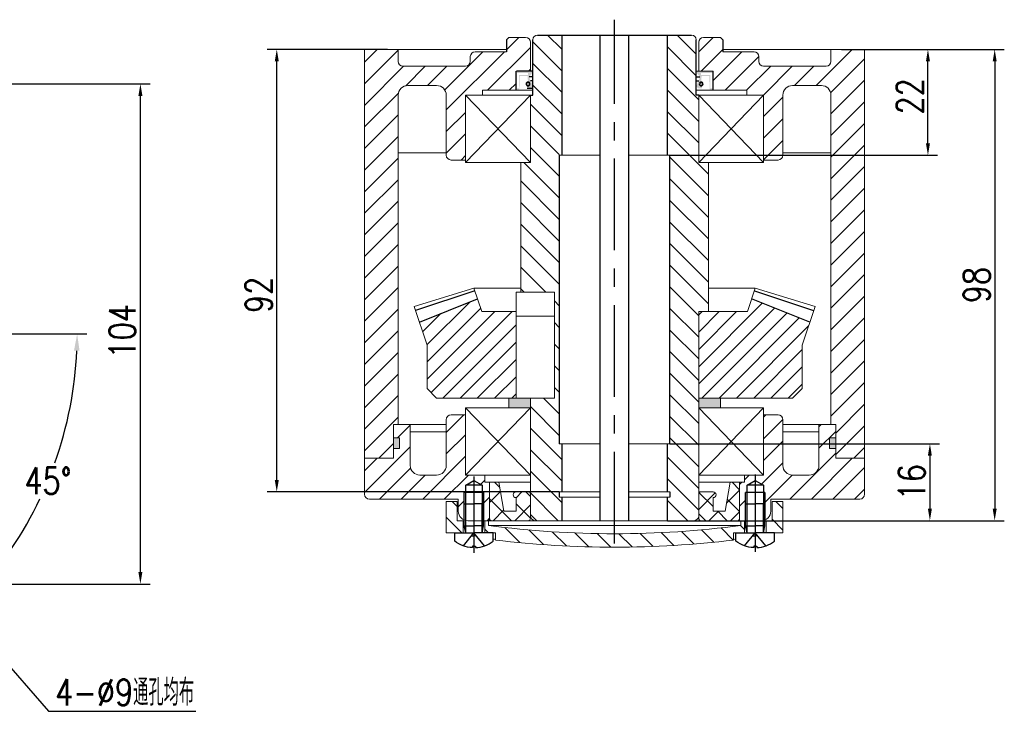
# Model space of a CAD drawing. Header units: inches. Extents: x 331 to 12887, y -474 to 4488.
# Tile 26 of 122: x 3942 to 4147, y -211 to -67. Entities that reach past the tile are written whole.
import ezdxf

# ---------------------------------------------------------------- set-up
doc = ezdxf.new("R2010")
doc.units = ezdxf.units.IN
doc.header["$LTSCALE"] = 10
doc.header["$MEASUREMENT"] = 0
doc.linetypes.add('CENTER', pattern=[10.16, 6.35, -1.27, 1.27, -1.27])
doc.linetypes.add('HIDDEN', pattern=[1.905, 1.27, -0.635])
for name, color, linetype in [('1轮廓实线层', 7, 'Continuous'), ('2细线层', 4, 'Continuous'), ('3中心线层', 1, 'CENTER'), ('4虚线层', 6, 'HIDDEN'), ('5剖面线层', 2, 'Continuous'), ('7标注层', 4, 'Continuous')]:
    doc.layers.add(name, color=color, linetype=linetype)
doc.styles.add('PC_TEXTSTYLE', font='isocp.shx', dxfattribs={"width": 0.8, "bigfont": 'HZFS.SHX'})
doc.styles.add('TH_GBDIM', font='romans.shx', dxfattribs={"width": 0.8, "bigfont": 'gbcbig.shx'})
doc.dimstyles.new('TH_GBDIM', dxfattribs={"dimtxt": 3.5, "dimasz": 2.5, "dimexe": 2, "dimexo": 0, "dimgap": 1, "dimtad": 1, "dimdec": 4, "dimdsep": 46, "dimtxsty": 'TH_GBDIM', "dimcen": 0.09, "dimclrd": 4, "dimclre": 4, "dimclrt": 3, "dimadec": 0, "dimazin": 0, "dimtfac": 1, "dimtdec": 4, "dimtmove": 0, "dimatfit": 3, "dimfxl": 1, "dimtzin": 0, "dimarcsym": 0})
doc.dimstyles.new('直径标注A3', dxfattribs={"dimtxt": 3.5, "dimasz": 3, "dimexe": 2, "dimexo": 0.0625, "dimgap": 1, "dimtad": 1, "dimtih": 1, "dimtoh": 1, "dimdsep": 46, "dimtxsty": 'PC_TEXTSTYLE', "dimsah": 1, "dimcen": 0.09, "dimclrt": 3, "dimadec": 0, "dimazin": 0, "dimtfac": 0.7, "dimtmove": 0, "dimatfit": 0, "dimfxl": 1, "dimtzin": 0, "dimarcsym": 0})
doc.dimstyles.new('角度标注', dxfattribs={"dimtxt": 3.5, "dimasz": 3, "dimexe": 2, "dimexo": 0, "dimgap": 1, "dimtad": 1, "dimtih": 1, "dimtoh": 1, "dimdsep": 46, "dimtxsty": 'PC_TEXTSTYLE', "dimsah": 1, "dimcen": 0.09, "dimclrd": 4, "dimclrt": 3, "dimadec": 0, "dimazin": 0, "dimtfac": 0.7, "dimtmove": 0, "dimatfit": 0, "dimfxl": 1, "dimtzin": 0, "dimarcsym": 0})
pattern_1 = [(45, (3442.6754, -363.749), (-2.245064, 2.245064), [])]
pattern_2 = [(45, (2883.694, -308.4306), (-2.245064, 2.245064), []), (135, (2883.694, -308.4306), (-2.245064, -2.245064), [])]
pattern_3 = [(315, (-154.8456, 166.89), (2.245064, 2.245064), [])]

# ---------------------------------------------------------------- blocks, each defined once
blk = doc.blocks.new('A$C74117F13')
at = {"linetype": 'Continuous', "lineweight": 0}
h = blk.add_hatch(dxfattribs=at)
h.set_pattern_fill('ANSI31', color=4, angle=-90, style=0)
h.set_pattern_definition(pattern_3)
h.paths.add_polyline_path([(2.25, 10.7), (0, 10.7), (0, 4.2), (3.5, 4.2), (3.5, 6.7), (2.25, 6.7)], flags=0)
h = blk.add_hatch(dxfattribs=at)
h.set_pattern_fill('ANSI31', color=4, angle=-90, style=0)
h.set_pattern_definition(pattern_3)
h.paths.add_polyline_path([(70, 10.7), (67.75, 10.7), (67.75, 6.7), (66.5, 6.7), (66.5, 4.2), (70, 4.2)], flags=0)
at = {"layer": '5剖面线层'}
h = blk.add_hatch(dxfattribs=at)
h.set_pattern_fill('ANSI31', color=4, angle=-90, style=0)
h.set_pattern_definition([(315, (-138.2244, 164.8017), (2.245064, 2.245064), [])])
h.paths.add_polyline_path([(35, 4), (35, 1.2, 0.030167), (59.75, 2.69), (59.75, 4.2), (62, 4.2), (62, 6.7), (61.25, 6.7), (61.25, 5.7, -0.032451)])
h.paths.add_polyline_path([(35, 1.2), (35, 4, -0.032451), (8.75, 5.7), (8.75, 6.7), (8, 6.7), (8, 4.2), (10.25, 4.2), (10.25, 2.69, 0.030167)])
at = {"color": 7, "linetype": 'Continuous', "lineweight": 15}
for p, q in [((0, 4.2), (0, 10.7)), ((0, 10.7), (2.25, 10.7)), ((2.25, 10.7), (2.25, 6.7)), ((67.75, 6.7), (67.75, 10.7)), ((67.75, 10.7), (70, 10.7)), ((70, 10.7), (70, 4.2)), ((2.25, 6.7), (3.5, 6.7)), ((3.5, 6.7), (3.5, 4.2)), ((8, 4.2), (8, 6.7)), ((8, 6.7), (8.75, 6.7)), ((8.75, 6.7), (8.75, 5.7)), ((61.25, 6.7), (8.75, 6.7)), ((61.25, 5.7), (61.25, 6.7)), ((61.25, 6.7), (62, 6.7)), ((62, 6.7), (62, 4.2)), ((66.5, 4.2), (66.5, 6.7)), ((66.5, 6.7), (67.75, 6.7)), ((0, 4.2), (3.5, 4.2)), ((3.5, 4.2), (8, 4.2)), ((8, 4.2), (10.25, 4.2)), ((61.25, 5.7), (8.75, 5.7)), ((10.25, 2.69), (10.25, 4.2)), ((59.75, 4.2), (62, 4.2)), ((59.75, 4.2), (59.75, 2.69)), ((62, 4.2), (66.5, 4.2)), ((66.5, 4.2), (70, 4.2))]:
    blk.add_line(p, q, dxfattribs=at)
for centre, radius, start, end in [((35.04, 193.53), 192.34, 259.8629, 260.0315), ((35, 206.86), 202.87, 262.5653, 277.4347), ((34.96, 193.53), 192.34, 279.9685, 280.1371), ((35.04, 193.53), 192.34, 262.443, 262.5932), ((35, 206.86), 205.67, 263.0883, 276.9117), ((34.96, 193.53), 192.34, 277.4068, 277.557)]:
    blk.add_arc(centre, radius, start, end, dxfattribs=at)
at = {"layer": '1轮廓实线层'}
for p, q in [((4.05, 14.08), (5.75, 15.07)), ((5.75, 15.07), (7.45, 14.08)), ((62.55, 14.08), (64.25, 15.07)), ((64.25, 15.07), (65.95, 14.08)), ((7.75, 12.58), (3.75, 12.58)), ((7.45, 14.08), (4.05, 14.08)), ((4.05, 6.64), (4.05, 14.08)), ((7.45, 14.08), (7.45, 6.58)), ((66.25, 12.58), (62.25, 12.58)), ((65.95, 14.08), (62.55, 14.08)), ((62.55, 6.64), (62.55, 14.08)), ((65.95, 14.08), (65.95, 6.58))]:
    blk.add_line(p, q, dxfattribs=at)
at = {"layer": '1轮廓实线层', "extrusion": (1.22465e-16, -7.4988e-33, -1)}
for points in [[(-3.75, 5.6), (-3.75, 10.2), (-5.75, 10.2)], [(-62.25, 5.6), (-62.25, 10.2), (-64.25, 10.2)], [(-4.05, 4.2), (-3.75, 5.6), (-5.75, 5.6)], [(-62.55, 4.2), (-62.25, 5.6), (-64.25, 5.6)]]:
    blk.add_lwpolyline(points, dxfattribs=at)
at = {"layer": '1轮廓实线层'}
for points in [[(7.75, 5.6), (7.75, 10.2), (5.75, 10.2)], [(66.25, 5.6), (66.25, 10.2), (64.25, 10.2)], [(7.45, 4.2), (7.75, 5.6), (5.75, 5.6)], [(9.75, 2.47), (9.75, 4.2), (5.75, 4.2)], [(65.95, 4.2), (66.25, 5.6), (64.25, 5.6)], [(68.25, 2.47), (68.25, 4.2), (64.25, 4.2)], [(5.75, 1.41), (6.06, 1.41), (6.06, 1.1)], [(64.25, 1.41), (64.56, 1.41), (64.56, 1.1)]]:
    blk.add_lwpolyline(points, dxfattribs=at)
at = {"layer": '1轮廓实线层', "extrusion": (-1.22465e-16, 7.4988e-33, -1)}
for points in [[(-1.75, 2.47), (-1.75, 4.2), (-5.75, 4.2)], [(-60.25, 2.47), (-60.25, 4.2), (-64.25, 4.2)], [(-5.75, 1.41), (-5.44, 1.41), (-5.44, 1.1)], [(-64.25, 1.41), (-63.94, 1.41), (-63.94, 1.1)]]:
    blk.add_lwpolyline(points, dxfattribs=at)
for centre in [(-5.75, 7.59), (-64.25, 7.59)]:
    blk.add_arc(centre, 6.5, 272.7336, 307.9799, dxfattribs=at)
at = {"layer": '1轮廓实线层'}
for centre in [(5.75, 7.59), (64.25, 7.59)]:
    blk.add_arc(centre, 6.5, 272.7336, 307.9799, dxfattribs=at)
at = {"layer": '2细线层'}
for p, q in [((3.75, 6.73), (3.75, 12.58)), ((7.75, 12.58), (7.75, 6.58)), ((62.25, 6.73), (62.25, 12.58)), ((66.25, 12.58), (66.25, 6.58))]:
    blk.add_line(p, q, dxfattribs=at)
at = {"layer": '2细线层', "extrusion": (1.22465e-16, -7.4988e-33, -1)}
for points in [[(-4.05, 4.2), (-4.05, 10.2)], [(-62.55, 4.2), (-62.55, 10.2)]]:
    blk.add_lwpolyline(points, dxfattribs=at)
at = {"layer": '2细线层'}
for points in [[(7.45, 4.2), (7.45, 10.2)], [(65.95, 4.2), (65.95, 10.2)]]:
    blk.add_lwpolyline(points, dxfattribs=at)
at = {"layer": '3中心线层'}
for p, q in [((5.75, 15.92), (5.75, 0)), ((64.25, 16.3), (64.25, 0.19))]:
    blk.add_line(p, q, dxfattribs=at)
at = {"layer": '4虚线层', "extrusion": (-1.22465e-16, 7.4988e-33, -1)}
for p, q in [((3.55, 1.47), (5.75, 4.2)), ((62.05, 1.47), (64.25, 4.2)), ((5.25, 3.58), (5.75, 3.58)), ((63.75, 3.58), (64.25, 3.58))]:
    blk.add_line(p, q, dxfattribs=at)
at = {"layer": '4虚线层'}
for p, q in [((7.95, 1.47), (5.75, 4.2)), ((66.45, 1.47), (64.25, 4.2)), ((6.25, 3.58), (5.75, 3.58)), ((64.75, 3.58), (64.25, 3.58))]:
    blk.add_line(p, q, dxfattribs=at)
blk = doc.blocks.new('*D304')
at = {"layer": '7标注层', "color": 4, "lineweight": -2, "transparency": 16777216}
for p, q in [((4077.01, -155.14), (4133.09, -155.14)), ((4131.09, -157.64), (4131.09, -168.64)), ((4076.51, -171.14), (4133.09, -171.14))]:
    blk.add_line(p, q, dxfattribs=at)
at = {"layer": '7标注层', "color": 4, "transparency": 16777216}
for points in [[(4130.67, -157.64), (4131.5, -157.64), (4131.09, -155.14)], [(4130.67, -168.64), (4131.5, -168.64), (4131.09, -171.14)]]:
    blk.add_solid(points, dxfattribs=at)
at = {"layer": 'Defpoints', "color": 0, "transparency": 16777216}
for p in [(4077.01, -155.14), (4076.51, -171.14), (4131.09, -171.14)]:
    blk.add_point(p, dxfattribs=at)
at = {"layer": '7标注层', "color": 3, "transparency": 16777216, "insert": (4127.34, -163.14), "char_height": 5.5, "attachment_point": 5, "rotation": 90, "style": 'TH_GBDIM'}
blk.add_mtext('16', dxfattribs=at)
blk = doc.blocks.new('*D307')
at = {"layer": '7标注层', "color": 4, "lineweight": -2, "transparency": 16777216}
for p, q in [((4112.73, -73.14), (4132.68, -73.14)), ((4130.68, -92.64), (4130.68, -75.64)), ((4077.01, -95.14), (4132.68, -95.14))]:
    blk.add_line(p, q, dxfattribs=at)
at = {"layer": '7标注层', "color": 4, "transparency": 16777216}
for points in [[(4130.26, -75.64), (4131.1, -75.64), (4130.68, -73.14)], [(4130.26, -92.64), (4131.1, -92.64), (4130.68, -95.14)]]:
    blk.add_solid(points, dxfattribs=at)
at = {"layer": 'Defpoints', "color": 0, "transparency": 16777216}
for p in [(4112.73, -73.14), (4130.68, -73.14), (4077.01, -95.14)]:
    blk.add_point(p, dxfattribs=at)
at = {"layer": '7标注层', "color": 3, "transparency": 16777216, "insert": (4126.93, -82.89), "char_height": 5.5, "attachment_point": 5, "rotation": 90, "style": 'TH_GBDIM'}
blk.add_mtext('22', dxfattribs=at)
blk = doc.blocks.new('*D308')
at = {"layer": '7标注层', "color": 4, "lineweight": -2, "transparency": 16777216}
for p, q in [((4018.3, -73.14), (3993.26, -73.14)), ((3995.26, -162.64), (3995.26, -75.64)), ((4054.01, -165.14), (3993.26, -165.14))]:
    blk.add_line(p, q, dxfattribs=at)
at = {"layer": '7标注层', "color": 4, "transparency": 16777216}
for points in [[(3994.84, -75.64), (3995.68, -75.64), (3995.26, -73.14)], [(3994.84, -162.64), (3995.68, -162.64), (3995.26, -165.14)]]:
    blk.add_solid(points, dxfattribs=at)
at = {"layer": 'Defpoints', "color": 0, "transparency": 16777216}
for p in [(3995.26, -73.14), (4018.3, -73.14), (4054.01, -165.14)]:
    blk.add_point(p, dxfattribs=at)
at = {"layer": '7标注层', "color": 3, "transparency": 16777216, "insert": (3991.51, -124.17), "char_height": 5.5, "attachment_point": 5, "rotation": 90, "style": 'TH_GBDIM'}
blk.add_mtext('92', dxfattribs=at)
blk = doc.blocks.new('*D309')
at = {"layer": '7标注层', "color": 4, "lineweight": -2, "transparency": 16777216}
for p, q in [((4112.73, -73.14), (4146.56, -73.14)), ((4144.56, -75.64), (4144.56, -168.64)), ((4081.16, -171.14), (4146.56, -171.14))]:
    blk.add_line(p, q, dxfattribs=at)
at = {"layer": '7标注层', "color": 4, "transparency": 16777216}
for points in [[(4144.15, -75.64), (4144.98, -75.64), (4144.56, -73.14)], [(4144.15, -168.64), (4144.98, -168.64), (4144.56, -171.14)]]:
    blk.add_solid(points, dxfattribs=at)
at = {"layer": 'Defpoints', "color": 0, "transparency": 16777216}
for p in [(4112.73, -73.14), (4081.16, -171.14), (4144.56, -171.14)]:
    blk.add_point(p, dxfattribs=at)
at = {"layer": '7标注层', "color": 3, "transparency": 16777216, "insert": (4140.81, -122.14), "char_height": 5.5, "attachment_point": 5, "rotation": 90, "style": 'TH_GBDIM'}
blk.add_mtext('98', dxfattribs=at)
blk = doc.blocks.new('*D318')
at = {"layer": '7标注层', "color": 4, "lineweight": -2, "transparency": 16777216}
for p, q in [((3936.64, -80.3), (3968.9, -80.3)), ((3966.9, -181.8), (3966.9, -82.8)), ((3915.92, -184.3), (3968.9, -184.3))]:
    blk.add_line(p, q, dxfattribs=at)
at = {"layer": '7标注层', "color": 4, "transparency": 16777216}
for points in [[(3966.48, -82.8), (3967.32, -82.8), (3966.9, -80.3)], [(3966.48, -181.8), (3967.32, -181.8), (3966.9, -184.3)]]:
    blk.add_solid(points, dxfattribs=at)
at = {"layer": 'Defpoints', "color": 0, "transparency": 16777216}
for p in [(3936.64, -80.3), (3966.9, -80.3), (3915.92, -184.3)]:
    blk.add_point(p, dxfattribs=at)
at = {"layer": '7标注层', "color": 3, "transparency": 16777216, "insert": (3963.15, -131.74), "char_height": 5.5, "attachment_point": 5, "rotation": 90, "style": 'TH_GBDIM'}
blk.add_mtext('104', dxfattribs=at)
blk = doc.blocks.new('*D311')
at = {"layer": '7标注层', "color": 0, "lineweight": -2, "transparency": 16777216}
for p, q in [((3937.92, -132.3), (3955.75, -132.3)), ((3921.53, -179.91), (3931.78, -190.16))]:
    blk.add_line(p, q, dxfattribs=at)
at = {"layer": '7标注层', "color": 4, "lineweight": -2, "transparency": 16777216}
for start, end in [(340.3845, 357.4877), (317.5123, 334.554)]:
    blk.add_arc((3873.92, -132.3), 79.83, start, end, dxfattribs=at)
at = {"layer": '7标注层', "color": 4, "transparency": 16777216}
for points in [[(3953.09, -135.78), (3954.25, -135.81), (3953.75, -132.3)], [(3933.21, -186.62), (3932.36, -185.81), (3930.36, -188.74)]]:
    blk.add_solid(points, dxfattribs=at)
at = {"layer": 'Defpoints', "color": 0, "transparency": 16777216}
for p in [(3554.64, -132.3), (3873.92, -132.3), (3937.92, -132.3), (3943.05, -172.21), (3921.53, -179.91)]:
    blk.add_point(p, dxfattribs=at)
at = {"layer": '7标注层', "color": 3, "transparency": 16777216, "insert": (3947.67, -162.85), "char_height": 5.5, "attachment_point": 5, "style": 'TH_GBDIM'}
blk.add_mtext('45°', dxfattribs=at)
blk = doc.blocks.new('*D867')
at = {"layer": '7标注层', "color": 0, "lineweight": -2, "transparency": 16777216}
for p, q in [((3912.73, -170.58), (3911.09, -168.7)), ((3914.37, -172.46), (3918.32, -176.98)), ((3919.96, -178.87), (3947.8, -210.77)), ((3947.8, -210.77), (3978.45, -210.77))]:
    blk.add_line(p, q, dxfattribs=at)
at = {"layer": '7标注层', "color": 0, "transparency": 16777216}
for points in [[(3913.04, -170.31), (3912.41, -170.85), (3914.37, -172.46)], [(3920.27, -178.59), (3919.65, -179.14), (3918.32, -176.98)]]:
    blk.add_solid(points, dxfattribs=at)
at = {"layer": 'Defpoints', "color": 0, "transparency": 16777216}
for p in [(3914.37, -172.46), (3918.32, -176.98)]:
    blk.add_point(p, dxfattribs=at)
at = {"layer": '7标注层', "color": 3, "transparency": 16777216, "insert": (3963.62, -206.84), "char_height": 5.5, "attachment_point": 5, "style": 'TH_GBDIM'}
blk.add_mtext('{4-%%C9}{}{}{通孔均布}', dxfattribs=at)

msp = doc.modelspace()

# ---------------------------------------------------------------- hatches: boundary and pattern name
at = {"layer": '5剖面线层'}
h = msp.add_hatch(dxfattribs=at)
h.set_pattern_fill('ANSI31', color=256)
h.set_pattern_definition(pattern_1)
h.paths.add_polyline_path([(4045.01257, -77.63863), (4048.01257, -77.63863), (4048.01257, -71.63863, 0.414213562), (4047.01257, -70.63863), (4043.51257, -70.63863), (4043.01257, -71.13863), (4043.01257, -73.63863), (4040.01257, -73.63863), (4039.51257, -73.63863), (4036.51257, -73.63863, 0.414213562), (4035.51257, -74.63863), (4035.51257, -75.63862, -0.414213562), (4034.51257, -76.63862), (4021.51257, -76.63862, -0.414213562), (4020.51257, -75.63862), (4020.51257, -73.13863), (4013.51257, -73.13863), (4013.51257, -158.13863), (4019.51257, -158.13863), (4019.51257, -151.13863), (4020.51257, -151.13863), (4020.51257, -82.64249, -0.414778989), (4022.51257, -80.63863), (4028.51257, -80.63863, -0.414213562), (4030.51257, -82.63863), (4030.51257, -95.13863, 0.414213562), (4031.51257, -96.13863), (4034.51257, -96.13863), (4034.51257, -82.63863), (4038.01257, -82.63863), (4038.01257, -81.63863), (4045.01257, -81.63863)])
h = msp.add_hatch(dxfattribs=at)
h.set_pattern_fill('ANSI31', color=256, angle=270)
h.set_pattern_definition([(315, (3442.6754, -363.749), (2.245064, 2.245064), [])])
edge = h.paths.add_edge_path()
edge.add_line((4054.01257, -92.63863), (4054.51257, -92.63863))
edge.add_line((4054.51257, -92.63863), (4054.51257, -70.13863))
edge.add_line((4054.51257, -70.13863), (4049.51257, -70.13863))
edge.add_arc((4049.51257, -71.13863), 1, 90, 180)
edge.add_line((4048.51257, -71.13863), (4048.51257, -82.63863))
edge.add_line((4048.51257, -82.63863), (4048.01257, -82.63863))
edge.add_line((4048.01257, -82.63863), (4048.01257, -96.63863))
edge.add_line((4048.01257, -96.63863), (4046.01257, -96.63863))
edge.add_line((4046.01257, -96.63863), (4046.01257, -123.63863))
edge.add_line((4046.01257, -123.63863), (4053.01257, -123.63863))
edge.add_line((4053.01257, -123.63863), (4053.01257, -145.63863))
edge.add_line((4053.01257, -145.63863), (4048.01257, -145.63863))
edge.add_line((4048.01257, -145.63863), (4048.01257, -170.13863))
edge.add_arc((4049.01257, -170.13863), 1, 180, 270.0158522)
edge.add_line((4049.01284, -171.13863), (4053.51257, -171.13863))
edge.add_line((4053.51257, -171.13863), (4054.51257, -171.13863))
edge.add_line((4054.51257, -171.13863), (4054.51257, -166.23863))
edge.add_line((4054.51257, -166.23863), (4054.01257, -166.23863))
edge.add_line((4054.01257, -166.23863), (4054.01257, -165.13863))
edge.add_line((4054.01257, -165.13863), (4054.51257, -165.13863))
edge.add_line((4054.51257, -165.13863), (4054.51257, -155.13863))
edge.add_line((4054.51257, -155.13863), (4054.01257, -155.13863))
edge.add_line((4054.01257, -155.13863), (4054.01257, -92.63863))
edge = h.paths.add_edge_path()
edge.add_line((4085.01257, -96.63863), (4083.01257, -96.63863))
edge.add_line((4083.01257, -96.63863), (4083.01257, -82.63863))
edge.add_line((4083.01257, -82.63863), (4082.51257, -82.63863))
edge.add_line((4082.51257, -82.63863), (4082.51257, -71.13863))
edge.add_arc((4081.51257, -71.13863), 1, 360, 450)
edge.add_line((4081.51257, -70.13863), (4076.51257, -70.13863))
edge.add_line((4076.51257, -70.13863), (4076.51257, -92.63863))
edge.add_line((4076.51257, -92.63863), (4077.01257, -92.63863))
edge.add_line((4077.01257, -92.63863), (4077.01257, -155.13863))
edge.add_line((4077.01257, -155.13863), (4076.51257, -155.13863))
edge.add_line((4076.51257, -155.13863), (4076.51257, -165.13863))
edge.add_line((4076.51257, -165.13863), (4077.01257, -165.13863))
edge.add_line((4077.01257, -165.13863), (4077.01257, -166.23863))
edge.add_line((4077.01257, -166.23863), (4076.51257, -166.23863))
edge.add_line((4076.51257, -166.23863), (4076.51257, -171.13863))
edge.add_line((4076.51257, -171.13863), (4082.01284, -171.13863))
edge.add_arc((4082.01257, -170.13863), 1, 270.0158521, 360)
edge.add_line((4083.01257, -170.13863), (4083.01257, -127.63863))
edge.add_line((4083.01257, -127.63863), (4084.38715, -127.63863))
edge.add_line((4084.38715, -127.63863), (4085.01257, -127.63863))
edge.add_line((4085.01257, -127.63863), (4085.01257, -96.63863))
h = msp.add_hatch(dxfattribs=at)
h.set_pattern_fill('ANSI31', color=256)
h.set_pattern_definition(pattern_1)
h.paths.add_polyline_path([(4086.01257, -77.63863), (4083.01257, -77.63863), (4083.01257, -71.63863, -0.414213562), (4084.01257, -70.63863), (4087.51257, -70.63863), (4088.01257, -71.13863), (4088.01257, -73.63863), (4091.01257, -73.63863), (4091.51257, -73.63863), (4094.51257, -73.63863, -0.414213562), (4095.51257, -74.63863), (4095.51257, -75.63862, 0.414213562), (4096.51257, -76.63862), (4109.51257, -76.63862, 0.414213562), (4110.51257, -75.63862), (4110.51257, -73.13863), (4117.51256, -73.13863), (4117.51256, -158.13863), (4111.51257, -158.13863), (4111.51257, -151.13863), (4110.51256, -151.13863), (4110.51256, -82.64249, 0.414778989), (4108.51257, -80.63863), (4102.51257, -80.63863, 0.414213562), (4100.51257, -82.63863), (4100.51257, -95.13863, -0.414213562), (4099.51257, -96.13863), (4096.51257, -96.13863), (4096.51257, -82.63863), (4093.01257, -82.63863), (4093.01257, -81.63863), (4086.01257, -81.63863)])
h = msp.add_hatch(color=2, dxfattribs=at)
h.dxf.hatch_style = 1
h.paths.add_polyline_path([(4047.51257, -79.90529, -0.414213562), (4047.91257, -80.30529, -0.577350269), (4047.31257, -80.6517), (4047.31257, -81.23863), (4048.11257, -81.23863), (4048.51257, -80.83863), (4048.11257, -79.63863), (4048.01257, -79.63863), (4047.76257, -78.83863), (4048.51257, -77.83863), (4047.98757, -77.63863), (4047.78757, -77.83863), (4047.58757, -77.63863), (4045.21257, -77.63863), (4045.01257, -78.03863), (4045.01257, -81.23863), (4045.21257, -81.63863), (4045.71257, -81.63863), (4045.81257, -78.63863), (4047.41257, -78.63863)])
h.paths.add_polyline_path([(4047.51257, -78.43863), (4045.61257, -78.43863), (4045.61257, -81.23863), (4045.21257, -81.23863), (4045.21257, -78.03863), (4047.51257, -78.03863)], flags=16)
h = msp.add_hatch(color=2, dxfattribs=at)
h.dxf.hatch_style = 1
h.paths.add_polyline_path([(4083.51257, -79.90529, 0.414213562), (4083.11257, -80.30529, 0.577350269), (4083.71257, -80.6517), (4083.71257, -81.23863), (4082.91257, -81.23863), (4082.51257, -80.83863), (4082.91257, -79.63863), (4083.01257, -79.63863), (4083.26257, -78.83863), (4082.51257, -77.83863), (4083.03757, -77.63863), (4083.23757, -77.83863), (4083.43757, -77.63863), (4085.81257, -77.63863), (4086.01257, -78.03863), (4086.01257, -81.23863), (4085.81257, -81.63863), (4085.31257, -81.63863), (4085.21257, -78.63863), (4083.61257, -78.63863)])
h.paths.add_polyline_path([(4083.51257, -78.43863), (4085.41257, -78.43863), (4085.41257, -81.23863), (4085.81257, -81.23863), (4085.81257, -78.03863), (4083.51257, -78.03863)], flags=16)
h = msp.add_hatch(dxfattribs=at)
h.set_pattern_fill('ANSI31', color=256, scale=0.8, style=0)
h.set_pattern_definition([(45, (3893.1462, -379.264), (-1.796051, 1.796051), [])])
h.paths.add_polyline_path([(4104.51256, -134.63863), (4106.10688, -129.85567), (4094.01401, -125.02468), (4093.1427, -127.63863), (4083.01257, -127.63863), (4083.01257, -145.63863), (4087.51257, -145.63863), (4102.51257, -145.63863), (4104.51256, -143.63863)])
h.paths.add_polyline_path([(4045.01257, -145.63863), (4045.01257, -127.63863), (4037.88244, -127.63863), (4037.01112, -125.02468), (4024.91825, -129.85567), (4026.51257, -134.63863), (4026.51257, -143.63863), (4028.51257, -145.63863)])
h = msp.add_hatch(color=256, dxfattribs=at)
h.paths.add_polyline_path([(4043.51257, -145.63863), (4043.51257, -147.63863), (4048.01257, -147.63863), (4048.01257, -147.63863), (4048.01257, -145.63863)])
h.paths.add_polyline_path([(4087.51257, -147.63863), (4087.51257, -145.63863), (4086.31257, -145.63863), (4083.01257, -145.63863), (4083.01257, -147.63863), (4083.01257, -147.63863)])
h = msp.add_hatch(dxfattribs=at)
h.set_pattern_fill('ANSI31', color=256, style=0)
h.set_pattern_definition([(45, (3875.7257, -437.7635), (-2.245064, 2.245064), [])])
edge = h.paths.add_edge_path()
edge.add_line((4034.56257, -163.75064), (4036.26257, -162.76915))
edge.add_line((4036.26257, -162.76915), (4037.96257, -163.75064))
edge.add_line((4037.96257, -163.75064), (4037.96257, -165.25064))
edge.add_line((4037.96257, -165.25064), (4038.26257, -165.25064))
edge.add_line((4038.26257, -165.25064), (4038.26257, -171.13863))
edge.add_line((4038.26257, -171.13863), (4039.51257, -171.13863))
edge.add_line((4039.51257, -171.13863), (4039.51257, -163.13862))
edge.add_line((4039.51257, -163.13862), (4038.51257, -163.13862))
edge.add_line((4038.51257, -163.13862), (4038.51257, -161.63863))
edge.add_line((4038.51257, -161.63863), (4034.51257, -161.63863))
edge.add_line((4034.51257, -161.63863), (4034.51257, -149.13863))
edge.add_line((4034.51257, -149.13863), (4031.51257, -149.13863))
edge.add_arc((4031.51257, -150.13863), 1, 90, 180)
edge.add_line((4030.51257, -150.13863), (4030.51257, -159.63863))
edge.add_arc((4028.51257, -159.63863), 2, -90, 0, ccw=False)
edge.add_line((4028.51257, -161.63863), (4025.01257, -161.63863))
edge.add_arc((4025.01257, -159.63863), 2, 180, 270, ccw=False)
edge.add_line((4023.01257, -159.63863), (4023.01257, -151.13863))
edge.add_line((4023.01257, -151.13863), (4019.51257, -151.13863))
edge.add_line((4019.51257, -151.13863), (4019.51257, -153.93863))
edge.add_line((4019.51257, -153.93863), (4020.81257, -153.93863))
edge.add_line((4020.81257, -153.93863), (4020.81257, -156.13863))
edge.add_line((4020.81257, -156.13863), (4019.51257, -156.13863))
edge.add_line((4019.51257, -156.13863), (4019.51257, -158.13863))
edge.add_line((4019.51257, -158.13863), (4013.51257, -158.13814))
edge.add_line((4013.51257, -158.13814), (4013.51257, -165.63912))
edge.add_arc((4014.51256, -165.63863), 0.99999, 180.02764, 270.1060255)
edge.add_line((4014.51441, -166.63862), (4033.01257, -166.63862))
edge.add_line((4033.01257, -166.63862), (4033.01257, -169.13863))
edge.add_arc((4035.01257, -169.13863), 2, 180, 247.9757079)
edge.add_line((4034.26257, -170.99268), (4034.26257, -167.63863))
edge.add_line((4034.26257, -167.63863), (4034.26257, -165.25064))
edge.add_line((4034.26257, -165.25064), (4034.56257, -165.25064))
edge.add_line((4034.56257, -165.25064), (4034.56257, -163.75064))
edge = h.paths.add_edge_path()
edge.add_line((4117.51256, -158.13863), (4111.51257, -158.13863))
edge.add_line((4111.51257, -158.13863), (4111.51257, -156.13865))
edge.add_line((4111.51257, -156.13865), (4110.21258, -156.13865))
edge.add_line((4110.21258, -156.13865), (4110.21258, -153.93865))
edge.add_line((4110.21258, -153.93865), (4111.51257, -153.93865))
edge.add_line((4111.51257, -153.93865), (4111.51257, -151.13863))
edge.add_line((4111.51257, -151.13863), (4110.51256, -151.13863))
edge.add_line((4110.51256, -151.13863), (4108.01257, -151.13863))
edge.add_line((4108.01257, -151.13863), (4108.01257, -159.63863))
edge.add_arc((4106.01257, -159.63863), 2, -90, 0, ccw=False)
edge.add_line((4106.01257, -161.63863), (4102.51257, -161.63863))
edge.add_arc((4102.51257, -159.63863), 2, 180, 270, ccw=False)
edge.add_line((4100.51257, -159.63863), (4100.51257, -150.13863))
edge.add_arc((4099.51257, -150.13863), 1, 0, 90)
edge.add_line((4099.51257, -149.13863), (4096.51257, -149.13863))
edge.add_line((4096.51257, -149.13863), (4096.51257, -161.63863))
edge.add_line((4096.51257, -161.63863), (4094.76257, -161.63863))
edge.add_line((4094.76257, -161.63863), (4094.76257, -162.76915))
edge.add_line((4094.76257, -162.76915), (4096.46257, -163.75064))
edge.add_line((4096.46257, -163.75064), (4096.46257, -165.25064))
edge.add_line((4096.46257, -165.25064), (4096.76257, -165.25064))
edge.add_line((4096.76257, -165.25064), (4096.76257, -170.99268))
edge.add_arc((4096.01257, -169.13863), 2, 292.0242921, 360)
edge.add_line((4098.01257, -169.13863), (4098.01257, -166.63862))
edge.add_line((4098.01257, -166.63862), (4116.51441, -166.63862))
edge.add_arc((4116.51257, -165.63863), 1, 270.1058718, 359.8493648)
edge.add_line((4117.51256, -165.64126), (4117.51256, -158.13863))
edge = h.paths.add_edge_path()
edge.add_line((4094.76257, -161.63863), (4092.51257, -161.63863))
edge.add_line((4092.51257, -161.63863), (4092.51257, -163.13862))
edge.add_line((4092.51257, -163.13862), (4091.51257, -163.13862))
edge.add_line((4091.51257, -163.13862), (4091.51257, -170.63811))
edge.add_arc((4091.01257, -170.63863), 0.5, -0.0592319, 0.0592319, ccw=False)
edge.add_line((4091.51257, -170.63914), (4091.51257, -171.13863))
edge.add_line((4091.51257, -171.13863), (4091.76257, -171.13863))
edge.add_line((4091.76257, -171.13863), (4092.51257, -171.13863))
edge.add_line((4092.51257, -171.13863), (4092.76257, -171.13863))
edge.add_line((4092.76257, -171.13863), (4092.76257, -167.63863))
edge.add_line((4092.76257, -167.63863), (4092.76257, -165.25064))
edge.add_line((4092.76257, -165.25064), (4093.06257, -165.25064))
edge.add_line((4093.06257, -165.25064), (4093.06257, -163.75064))
edge.add_line((4093.06257, -163.75064), (4094.76257, -162.76915))
edge.add_line((4094.76257, -162.76915), (4094.76257, -161.63863))
h = msp.add_hatch(color=256, dxfattribs=at)
h.paths.add_polyline_path([(4019.51257, -156.13863), (4020.81257, -156.13863), (4020.81257, -153.93863), (4019.51257, -153.93863)])
h.paths.add_polyline_path([(4110.21258, -156.13865), (4111.51257, -156.13865), (4111.51257, -153.93865), (4110.21258, -153.93865)])
at = {"layer": '5剖面线层', "linetype": 'Continuous', "lineweight": 0}
h = msp.add_hatch(dxfattribs=at)
h.set_pattern_fill('ANSI37', color=2, style=0)
h.set_pattern_definition(pattern_2)
edge = h.paths.add_edge_path(flags=0)
edge.add_line((4047.51257, -165.13863), (4045.01257, -165.13863))
edge.add_arc((4045.01257, -165.73863), 0.6, 90, 270)
edge.add_line((4045.01257, -166.33863), (4045.01257, -169.13863))
edge.add_line((4045.01257, -169.13863), (4042.51257, -169.13863))
edge.add_line((4042.51257, -169.13863), (4041.4546, -163.13863))
edge.add_line((4041.4546, -163.13863), (4039.51257, -163.13863))
edge.add_line((4039.51257, -163.13863), (4039.51257, -170.63863))
edge.add_arc((4040.01257, -170.63863), 0.5, 180, 270)
edge.add_line((4040.01257, -171.13863), (4047.51257, -171.13863))
edge.add_arc((4047.51257, -170.63863), 0.5, 270, 360)
edge.add_line((4048.01257, -170.63863), (4048.01257, -165.63863))
edge.add_arc((4047.51257, -165.63863), 0.5, 0, 90)
h = msp.add_hatch(dxfattribs=at)
h.set_pattern_fill('ANSI37', color=2, style=0)
h.set_pattern_definition(pattern_2)
edge = h.paths.add_edge_path(flags=0)
edge.add_line((4086.01257, -165.13863), (4083.51257, -165.13863))
edge.add_arc((4083.51257, -165.63863), 0.5, 90, 180)
edge.add_line((4083.01257, -165.63863), (4083.01257, -170.63863))
edge.add_arc((4083.51257, -170.63863), 0.5, 180, 270)
edge.add_line((4083.51257, -171.13863), (4091.01257, -171.13863))
edge.add_arc((4091.01257, -170.63863), 0.5, 270, 360)
edge.add_line((4091.51257, -170.63863), (4091.51257, -163.13863))
edge.add_line((4091.51257, -163.13863), (4089.57053, -163.13863))
edge.add_line((4089.57053, -163.13863), (4088.51257, -169.13863))
edge.add_line((4088.51257, -169.13863), (4086.01257, -169.13863))
edge.add_line((4086.01257, -169.13863), (4086.01257, -166.33863))
edge.add_arc((4086.01257, -165.73863), 0.6, 270, 450)

# ---------------------------------------------------------------- linework, layer by layer
at = {"color": 7, "linetype": 'Continuous', "lineweight": 15}
for p, q in [((4043.51257, -70.63863), (4043.01257, -71.13863)), ((4043.51257, -70.63863), (4047.01257, -70.63863)), ((4087.51257, -70.63863), (4084.01257, -70.63863)), ((4087.51257, -70.63863), (4088.01257, -71.13863)), ((4013.51257, -73.13863), (4020.51257, -73.13863)), ((4013.51257, -73.13863), (4013.51257, -158.13863)), ((4020.51257, -75.63862), (4020.51257, -73.13863)), ((4043.01257, -73.13863), (4020.51257, -73.13863)), ((4036.51257, -73.63863), (4039.51257, -73.63863)), ((4040.01257, -73.63863), (4039.51257, -73.63863)), ((4040.01257, -73.63863), (4043.01257, -73.63863)), ((4110.51256, -73.13863), (4088.01257, -73.13863)), ((4091.51257, -73.63863), (4088.01257, -73.63863)), ((4091.51257, -73.63863), (4094.51257, -73.63863)), ((4110.51256, -73.13863), (4110.51256, -75.63862)), ((4110.51256, -73.13863), (4117.51256, -73.13863)), ((4117.51256, -73.13863), (4117.51256, -158.13863)), ((4035.51257, -75.63862), (4035.51257, -74.63863)), ((4048.01257, -74.13863), (4048.01257, -77.63863)), ((4048.01257, -74.13863), (4048.01257, -77.63863)), ((4095.51257, -74.63863), (4095.51257, -75.63862)), ((4021.51257, -76.63862), (4034.51257, -76.63862)), ((4045.01257, -77.63863), (4048.51257, -77.63863)), ((4086.01257, -77.63863), (4082.51257, -77.63863)), ((4096.51257, -76.63862), (4109.51256, -76.63862)), ((4028.51257, -80.63863), (4022.51257, -80.63863)), ((4038.01257, -82.63863), (4038.01257, -81.63863)), ((4039.51257, -81.63863), (4038.01257, -81.63863)), ((4038.01257, -81.63863), (4048.51257, -81.63863)), ((4041.4546, -81.63863), (4039.51257, -81.63863)), ((4041.4546, -81.63863), (4048.01257, -81.63863)), ((4082.51257, -81.63863), (4089.57053, -81.63863)), ((4091.51257, -81.63863), (4089.57053, -81.63863)), ((4093.01257, -81.63863), (4091.51257, -81.63863)), ((4093.01257, -81.63863), (4093.01257, -82.63863)), ((4108.51256, -80.63863), (4102.51257, -80.63863)), ((4020.51257, -82.63863), (4020.51257, -151.13863)), ((4030.51257, -82.63863), (4030.51257, -95.13863)), ((4034.51257, -82.63863), (4034.51257, -96.63863)), ((4048.01257, -82.63863), (4034.51257, -82.63863)), ((4048.01257, -82.63863), (4048.01257, -96.63863)), ((4083.01257, -96.63863), (4083.01257, -82.63863)), ((4096.51257, -82.63863), (4083.01257, -82.63863)), ((4096.51257, -96.63863), (4096.51257, -82.63863)), ((4100.51257, -95.13863), (4100.51257, -82.63863)), ((4110.51256, -82.63863), (4110.51256, -151.13863)), ((4030.51257, -94.63863), (4020.51257, -94.63863)), ((4034.51257, -96.13863), (4031.51257, -96.13863)), ((4054.01257, -95.13863), (4062.51257, -95.13863)), ((4068.51257, -95.13863), (4077.01257, -95.13863)), ((4099.51257, -96.13863), (4096.51257, -96.13863)), ((4110.51256, -94.63863), (4100.51257, -94.63863)), ((4034.51257, -96.63863), (4048.01257, -96.63863)), ((4046.01257, -96.63863), (4046.01257, -123.63863)), ((4096.51257, -96.63863), (4083.01257, -96.63863)), ((4085.01257, -127.63863), (4085.01257, -96.63863)), ((4023.8197, -126.56002), (4036.27241, -122.80855)), ((4046.01257, -122.80855), (4036.27241, -122.80855)), ((4037.88244, -127.63863), (4036.27241, -122.80855)), ((4094.75272, -122.80855), (4085.01257, -122.80855)), ((4094.75272, -122.80855), (4093.1427, -127.63863)), ((4094.75272, -122.80855), (4107.20544, -126.56002)), ((4045.01257, -123.63863), (4053.01257, -123.63863)), ((4045.01257, -145.63863), (4045.01257, -123.63863)), ((4053.01257, -145.63863), (4053.01257, -123.63863)), ((4026.51257, -134.63863), (4023.8197, -126.56002)), ((4107.20544, -126.56002), (4104.51257, -134.63863)), ((4045.01257, -127.63863), (4037.88244, -127.63863)), ((4053.01257, -128.63863), (4045.01257, -128.63863)), ((4084.38715, -127.63863), (4083.01257, -127.63863)), ((4083.01257, -170.13863), (4083.01257, -127.63863)), ((4084.38715, -127.63863), (4086.31257, -127.63863)), ((4093.1427, -127.63863), (4086.31257, -127.63863)), ((4026.51257, -143.63863), (4026.51257, -134.63863)), ((4104.51257, -134.63863), (4104.51257, -143.63863)), ((4028.51257, -145.63863), (4026.51257, -143.63863)), ((4104.51257, -143.63863), (4102.51257, -145.63863)), ((4053.01257, -145.63863), (4028.51257, -145.63863)), ((4043.51257, -145.63863), (4043.51257, -147.63863)), ((4043.51257, -145.63863), (4048.01257, -145.63863)), ((4048.01257, -145.63863), (4048.01257, -147.63863)), ((4048.01257, -145.63863), (4048.01257, -170.13863)), ((4083.01257, -147.63863), (4083.01257, -145.63863)), ((4083.01257, -145.63863), (4087.51257, -145.63863)), ((4102.51257, -145.63863), (4086.31257, -145.63863)), ((4087.51257, -147.63863), (4087.51257, -145.63863)), ((4031.51257, -149.13863), (4034.51257, -149.13863)), ((4034.51257, -161.63863), (4034.51257, -147.63863)), ((4048.01257, -147.63863), (4034.51257, -147.63863)), ((4048.01257, -160.63863), (4048.01257, -148.63863)), ((4096.51257, -147.63863), (4083.01257, -147.63863)), ((4096.51257, -147.63863), (4096.51257, -161.63863)), ((4096.51257, -149.13863), (4099.51257, -149.13863)), ((4019.51257, -151.13863), (4019.51257, -158.13863)), ((4019.51257, -151.13863), (4023.01257, -151.13863)), ((4020.51257, -151.13863), (4019.51257, -151.13863)), ((4019.51257, -158.13863), (4019.51257, -151.13863)), ((4023.01257, -159.63863), (4023.01257, -151.13863)), ((4030.51257, -151.13863), (4023.01257, -151.13863)), ((4030.51257, -150.13863), (4030.51257, -159.63863)), ((4100.51257, -159.63863), (4100.51257, -150.13863)), ((4108.01257, -151.13863), (4100.51257, -151.13863)), ((4108.01257, -151.13863), (4108.01257, -159.63863)), ((4108.01257, -151.13863), (4111.51257, -151.13863)), ((4111.51257, -151.13863), (4110.51256, -151.13863)), ((4111.51257, -158.13863), (4111.51257, -151.13863)), ((4111.51257, -151.13863), (4111.51257, -158.13863)), ((4023.01257, -152.63863), (4030.51257, -152.63863)), ((4100.51257, -152.63863), (4108.01257, -152.63863)), ((4019.51257, -153.93863), (4020.81257, -153.93863)), ((4020.81257, -156.13863), (4020.81257, -153.93863)), ((4054.01257, -155.13863), (4062.51257, -155.13863)), ((4068.51257, -155.13863), (4077.01257, -155.13863)), ((4110.21258, -156.13865), (4110.21258, -153.93865)), ((4111.51258, -153.93865), (4110.21258, -153.93865)), ((4019.51257, -156.13863), (4020.81257, -156.13863)), ((4111.51258, -156.13865), (4110.21258, -156.13865)), ((4013.51257, -158.13863), (4019.51257, -158.13863)), ((4013.51257, -165.63863), (4013.51257, -158.13863)), ((4019.51257, -158.13863), (4016.51257, -158.13863)), ((4117.51256, -158.13863), (4111.51257, -158.13863)), ((4111.51257, -158.13863), (4117.51256, -158.13863)), ((4117.51256, -165.63863), (4117.51256, -158.13863)), ((4025.01257, -161.63863), (4028.51257, -161.63863)), ((4034.51257, -161.63863), (4048.01257, -161.63863)), ((4038.51257, -163.13862), (4038.51257, -161.63863)), ((4096.51257, -161.63863), (4083.01257, -161.63863)), ((4092.51257, -161.63863), (4092.51257, -163.13862)), ((4102.51257, -161.63863), (4106.01257, -161.63863)), ((4038.51257, -163.13862), (4039.51257, -163.13862)), ((4039.51257, -170.63863), (4039.51257, -163.13862)), ((4039.51257, -163.13862), (4041.4546, -163.13862)), ((4039.51257, -171.13863), (4039.51257, -163.13862)), ((4041.4546, -163.13862), (4042.51257, -169.13863)), ((4048.01257, -163.13862), (4041.4546, -163.13862)), ((4089.57053, -163.13862), (4083.01257, -163.13862)), ((4088.51257, -169.13863), (4089.57053, -163.13862)), ((4089.57053, -163.13862), (4091.51257, -163.13862)), ((4091.51257, -163.13862), (4091.51257, -170.63863)), ((4091.51257, -163.13862), (4091.51257, -171.13863)), ((4091.51257, -163.13862), (4092.51257, -163.13862)), ((4045.01257, -165.13863), (4047.51257, -165.13863)), ((4047.51257, -165.13863), (4048.01257, -165.13863)), ((4048.01257, -165.63863), (4048.01257, -170.63863)), ((4054.01257, -165.13863), (4062.51257, -165.13863)), ((4068.51257, -165.13863), (4077.01257, -165.13863)), ((4083.01257, -165.13863), (4083.51257, -165.13863)), ((4083.01257, -170.63863), (4083.01257, -165.63863)), ((4083.51257, -165.13863), (4086.01257, -165.13863)), ((4033.01257, -166.63862), (4014.51441, -166.63862)), ((4033.01257, -166.63862), (4033.01257, -169.13863)), ((4045.01257, -169.13863), (4045.01257, -166.33863)), ((4054.01257, -166.23863), (4062.51257, -166.23863)), ((4068.51257, -166.23863), (4077.01257, -166.23863)), ((4086.01257, -166.33863), (4086.01257, -169.13863)), ((4116.51257, -166.63862), (4098.01257, -166.63862)), ((4098.01257, -169.13863), (4098.01257, -166.63862)), ((4042.51257, -169.13863), (4045.01257, -169.13863)), ((4086.01257, -169.13863), (4088.51257, -169.13863)), ((4096.01257, -171.13863), (4035.01257, -171.13863)), ((4039.51257, -171.13863), (4040.01257, -171.13863)), ((4047.51257, -171.13863), (4040.01257, -171.13863)), ((4049.01257, -171.13863), (4047.51257, -171.13863)), ((4048.01257, -170.63863), (4048.14654, -170.63863)), ((4049.01257, -171.13863), (4053.51257, -171.13863)), ((4083.51257, -171.13863), (4082.01257, -171.13863)), ((4082.87859, -170.63863), (4083.01257, -170.63863)), ((4091.01257, -171.13863), (4083.51257, -171.13863)), ((4091.01257, -171.13863), (4091.51257, -171.13863)), ((4096.01257, -171.13863), (4091.51257, -171.13863))]:
    msp.add_line(p, q, dxfattribs=at)
at = {"linetype": 'Continuous', "lineweight": 15}
for p, q in [((4048.01257, -77.63863), (4048.01257, -71.63863)), ((4083.01257, -77.63863), (4083.01257, -71.63863))]:
    msp.add_line(p, q, dxfattribs=at)
at = {"color": 7, "linetype": 'Continuous', "lineweight": 15}
for centre, radius, start, end in [((4047.01257, -71.63863), 1, 0, 90), ((4049.51257, -71.13863), 1, 90, 180), ((4081.51257, -71.13863), 1, 0, 90), ((4084.01257, -71.63863), 1, 90, 180), ((4036.51257, -74.63863), 1, 90, 180), ((4094.51257, -74.63863), 1, 0, 90), ((4021.51257, -75.63862), 1, 180, 270), ((4034.51257, -75.63862), 1, 270, 0), ((4096.51257, -75.63862), 1, 180, 270), ((4109.51256, -75.63862), 1, 270, 0), ((4022.51257, -82.63863), 2, 90, 180), ((4028.51257, -82.63863), 2, 0, 90), ((4102.51257, -82.63863), 2, 90, 180), ((4108.51256, -82.63863), 2, 0, 90), ((4031.51257, -95.13863), 1, 180, 270), ((4099.51257, -95.13863), 1, 270, 0), ((4031.51257, -150.13863), 1, 90, 180), ((4099.51257, -150.13863), 1, 0, 90), ((4025.01257, -159.63863), 2, 180, 270), ((4028.51257, -159.63863), 2, 270, 0), ((4102.51257, -159.63863), 2, 180, 270), ((4106.01257, -159.63863), 2, 270, 0), ((4014.51257, -165.63863), 1, 180, 270), ((4045.01257, -165.73863), 0.6, 90, 270), ((4047.51257, -165.63863), 0.5, 0, 90), ((4083.51257, -165.63863), 0.5, 90, 180), ((4086.01257, -165.73863), 0.6, 270, 90), ((4116.51257, -165.63863), 1, 270, 0), ((4035.01257, -169.13863), 2, 180, 270), ((4096.01257, -169.13863), 2, 270, 0), ((4040.01257, -170.63863), 0.5, 180, 270), ((4047.51257, -170.63863), 0.5, 270, 0), ((4049.01257, -170.13863), 1, 180, 270), ((4082.01257, -170.13863), 1, 270, 0), ((4083.51257, -170.63863), 0.5, 180, 270), ((4091.01257, -170.63863), 0.5, 270, 0)]:
    msp.add_arc(centre, radius, start, end, dxfattribs=at)
at = {"layer": '1轮廓实线层'}
for p, q in [((4043.01257, -71.13863), (4043.01257, -73.63863)), ((4048.51257, -82.63863), (4048.51257, -71.13863)), ((4049.51257, -70.13863), (4081.51257, -70.13863)), ((4062.51257, -171.13863), (4062.51257, -70.13863)), ((4068.51257, -171.13863), (4068.51257, -70.13863)), ((4082.51257, -82.63863), (4082.51257, -71.13863)), ((4088.01257, -71.13863), (4088.01257, -73.63863)), ((4045.01257, -81.63863), (4045.01257, -77.63863)), ((4048.51257, -77.63863), (4045.21257, -77.63863)), ((4086.01257, -81.63863), (4086.01257, -77.63863)), ((4048.51564, -78.84683), (4047.76564, -78.84683)), ((4048.51564, -79.64683), (4048.01564, -79.64683)), ((4082.5095, -78.84683), (4083.2595, -78.84683)), ((4082.5095, -79.64683), (4083.0095, -79.64683)), ((4048.51564, -81.24683), (4047.31564, -81.24683)), ((4048.01257, -82.63863), (4048.51257, -82.63863)), ((4083.01257, -82.63863), (4082.51257, -82.63863)), ((4083.01257, -133.86691), (4083.01257, -133.86691)), ((4054.01257, -165.13863), (4054.01257, -166.23863)), ((4077.01257, -165.13863), (4077.01257, -166.23863))]:
    msp.add_line(p, q, dxfattribs=at)
at = {"layer": '1轮廓实线层', "ltscale": 0.5}
for p, q in [((4054.51257, -70.13863), (4054.51257, -95.13863)), ((4076.51257, -95.13863), (4076.51257, -70.13863)), ((4054.01257, -95.13863), (4054.01257, -155.13863)), ((4077.01257, -155.13863), (4077.01257, -95.13863)), ((4054.51257, -155.13863), (4054.51257, -165.13863)), ((4076.51257, -165.13863), (4076.51257, -155.13863)), ((4054.51257, -166.23863), (4054.51257, -171.13863)), ((4076.51257, -171.13863), (4076.51257, -166.23863))]:
    msp.add_line(p, q, dxfattribs=at)
at = {"layer": '1轮廓实线层', "extrusion": (1.22465e-16, -1.49976e-32, -1)}
for radius in [0.4, 0.32]:
    msp.add_circle((-4047.51564, -80.31349), radius, dxfattribs=at)
at = {"layer": '1轮廓实线层', "extrusion": (-1.22465e-16, -1.49976e-32, -1)}
for radius in [0.4, 0.32]:
    msp.add_circle((-4083.5095, -80.31349), radius, dxfattribs=at)
at = {"layer": '3中心线层', "ltscale": 0.3}
msp.add_line((4065.51257, -175.86263), (4065.51257, -66.95425), dxfattribs=at)
at = {"layer": '3中心线层'}
for p, q in [((4036.44545, -123.32767), (4024.11257, -127.43863)), ((4094.57969, -123.32767), (4106.91257, -127.43863))]:
    msp.add_line(p, q, dxfattribs=at)
at = {"layer": '7标注层'}
for p, q in [((4034.51257, -82.63863), (4048.01257, -96.63863)), ((4034.51257, -96.63863), (4048.01257, -82.63863)), ((4096.51257, -96.63863), (4083.01257, -82.63863)), ((4096.51257, -82.63863), (4083.01257, -96.63863)), ((4034.51257, -147.63863), (4048.01257, -161.63863)), ((4034.51257, -161.63863), (4048.01257, -147.63863)), ((4096.51257, -161.63863), (4083.01257, -147.63863)), ((4096.51257, -147.63863), (4083.01257, -161.63863))]:
    msp.add_line(p, q, dxfattribs=at)
at = {"layer": '7标注层', "color": 7}
for p, q in [((4024.91825, -129.85567), (4037.01112, -125.02468)), ((4024.91825, -129.85567), (4037.01112, -125.02468)), ((4106.10689, -129.85567), (4094.01401, -125.02468))]:
    msp.add_line(p, q, dxfattribs=at)

# ---------------------------------------------------------------- block references
msp.add_blockref('A$C74117F13', (4030.51257, -177.8351), dxfattribs=at)

# ---------------------------------------------------------------- dimensions: what is measured, and where the dimension line sits
at = {"layer": '7标注层'}
for base, p1, p2, text, override, picture, middle in [((3995.26123, -73.13863), (4054.01257, -165.13863), (4018.29857, -73.13863), '92', {"dimtxt": 5.5, "dimasz": 2.5, "dimgap": 1, "dimtad": 1, "dimjust": 0, "dimdec": 1, "dimlfac": 1.25, "dimse1": 0, "dimse2": 0, "dimsd1": 0, "dimsd2": 0, "dimadec": 1}, '*D308', (3995.26123, -124.16604)), ((4130.67903, -73.13863), (4077.01257, -95.13863), (4112.73281, -73.13863), '22', {"dimtxt": 5.5, "dimdec": 1, "dimlfac": 1.25, "dimadec": 1}, '*D307', (4130.67903, -82.88863)), ((4144.56375, -171.13863), (4112.73281, -73.13863), (4081.16057, -171.13863), '98', {"dimtxt": 5.5, "dimdec": 1, "dimlfac": 1.25, "dimadec": 1}, '*D309', (4144.56375, -122.13863)), ((3966.89882, -80.29765), (3915.91826, -184.29765), (3936.64161, -80.29765), '104', {"dimtxt": 5.5, "dimdec": 1, "dimlfac": 1.25, "dimadec": 1}, '*D318', (3966.89882, -131.74166)), ((4131.08749, -171.13863), (4077.01257, -155.13863), (4076.51257, -171.13863), '16', {"dimtxt": 5.5, "dimdec": 1, "dimlfac": 1.25, "dimadec": 1}, '*D304', (4131.08749, -163.13863))]:
    dim = msp.add_linear_dim(base=base, p1=p1, p2=p2, angle=90, text=text, dimstyle='TH_GBDIM', override=override, dxfattribs=at)
    dim.commit()
    dim.dimension.update_dxf_attribs({"geometry": picture, "text_midpoint": middle, "dimtype": 160})
dim = msp.add_angular_dim_2l(base=(3943.05075, -172.21131), line1=((3937.91826, -132.29765), (3554.64211, -132.29765)), line2=((3873.91826, -132.29765), (3921.53354, -179.91293)), dimstyle='角度标注', override={"dimtxt": 5.5, "dimasz": 3.5, "dimdec": 0, "dimtxsty": 'TH_GBDIM', "dimazin": 2}, dxfattribs=at)
dim.commit()
dim.dimension.update_dxf_attribs({"geometry": '*D311', "text_midpoint": (3947.66909, -162.84624)})
dim = msp.add_diameter_dim_2p(p1=(3914.37238, -172.4635), p2=(3918.31695, -176.98461), text='{4-%%C9}{}{}{通孔均布}', dimstyle='直径标注A3', override={"dimtxt": 5.5, "dimasz": 2.5, "dimgap": 1, "dimtad": 1, "dimjust": 0, "dimdec": 2, "dimlfac": 1, "dimtxsty": 'TH_GBDIM', "dimse1": 0, "dimse2": 0, "dimsd1": 0, "dimsd2": 0, "dimadec": 2}, dxfattribs=at)
dim.commit()
dim.dimension.update_dxf_attribs({"geometry": '*D867', "text_midpoint": (3963.62246, -210.77235), "dimtype": 163})

doc.saveas('drawing.dxf')
